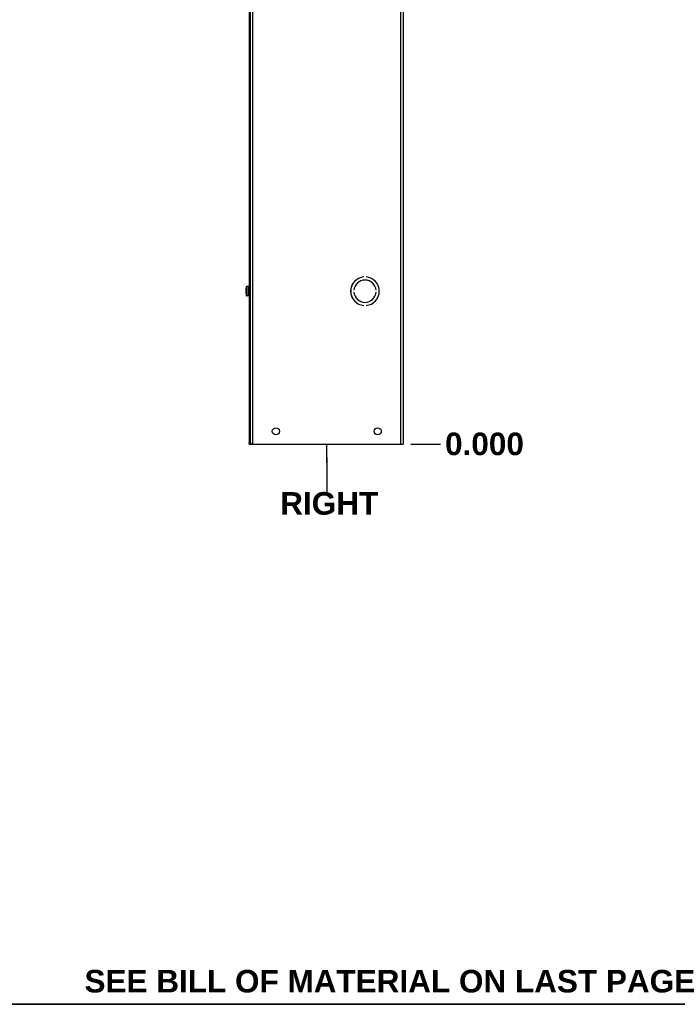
# Model space of a CAD drawing. Header units: inches. Extents: x 3 to 143, y 2 to 93.
# Tile 23 of 36: x 81 to 110, y 2 to 47. Entities that reach past the tile are written whole.
import ezdxf

# ---------------------------------------------------------------- set-up
doc = ezdxf.new("R2010")
doc.units = ezdxf.units.IN
doc.header["$LTSCALE"] = 8.561686
doc.header["$MEASUREMENT"] = 0
doc.linetypes.add('CHAIN', pattern=[0.7087, 0.4724, -0.0591, 0.1181, -0.0591])
doc.layers.get('0').update_dxf_attribs({"lineweight": 25})
for name, color, linetype, lineweight in [('Dimensions(ANSI)', 7, 'Continuous', 25), ('Sketch Geometry(ANSI)', 7, 'Continuous', 25), ('Symbols(ANSI)', 7, 'Continuous', 25), ('Visible Edges(ANSI)', 7, 'Continuous', 25), ('Visible Tangent Edges(ANSI)', 7, 'Continuous', 25), ('Work Point(ANSI)', 7, 'Continuous', 25)]:
    doc.layers.add(name, color=color, linetype=linetype, lineweight=lineweight)
doc.styles.add('Current-ANSI', font='arial.ttf')
doc.styles.add('Dimension-ANSI', font='arialbd.ttf')
doc.dimstyles.new('INCH-ANSI', dxfattribs={"dimscale": 8.561686, "dimtxt": 0.12, "dimasz": 0.098425, "dimexe": 0.04, "dimexo": 0.04, "dimgap": 0.031496, "dimtad": 0, "dimtih": 1, "dimtoh": 1, "dimdec": 3, "dimrnd": 1e-08, "dimzin": 0, "dimdsep": 46, "dimtxsty": 'Dimension-ANSI', "dimcen": 0.09, "dimdle": 0.312, "dimclrd": 179, "dimclre": 179, "dimclrt": 7, "dimadec": 1, "dimazin": 0, "dimtfac": 1, "dimtdec": 3, "dimtofl": 0, "dimtmove": 0, "dimatfit": 3, "dimfxl": 1, "dimtolj": 1, "dimtzin": 4, "dimlwd": 25, "dimlwe": 25, "dimarcsym": 0})

# ---------------------------------------------------------------- blocks, each defined once
blk = doc.blocks.new('*D15')
at = {"layer": 'Defpoints', "color": 0, "linetype": 'Continuous', "transparency": 16777216}
for p in [(97.989, 27.682), (97.989, 27.682), (99.692, 27.682)]:
    blk.add_point(p, dxfattribs=at)
at = {"layer": 'Dimensions(ANSI)', "color": 179, "linetype": 'Continuous', "lineweight": 25, "true_color": 0x262658, "transparency": 16777216}
blk.add_line((98.331, 27.682), (99.692, 27.682), dxfattribs=at)
at = {"layer": 'Dimensions(ANSI)', "color": 7, "linetype": 'Continuous', "lineweight": 25, "transparency": 16777216, "insert": (101.692, 27.682), "char_height": 1.0274, "attachment_point": 5, "style": 'Dimension-ANSI'}
blk.add_mtext('\\A1;0.000', dxfattribs=at)
blk = doc.blocks.new('*D16')
at = {"layer": 'Defpoints', "color": 0, "linetype": 'Continuous', "transparency": 16777216}
for p in [(97.989, 69.42), (99.692, 69.42), (97.989, 27.682)]:
    blk.add_point(p, dxfattribs=at)
at = {"layer": 'Dimensions(ANSI)', "color": 179, "linetype": 'Continuous', "lineweight": 25, "true_color": 0x262658, "transparency": 16777216}
blk.add_line((98.331, 69.42), (99.692, 69.42), dxfattribs=at)
at = {"layer": 'Dimensions(ANSI)', "color": 7, "linetype": 'Continuous', "lineweight": 25, "transparency": 16777216, "insert": (102.095, 69.42), "char_height": 1.0274, "attachment_point": 5, "style": 'Dimension-ANSI'}
blk.add_mtext('\\A1;36.000', dxfattribs=at)
blk = doc.blocks.new('Datum Identifier6')
at = {"layer": 'Symbols(ANSI)', "color": 7, "linetype": 'Continuous', "lineweight": 25}
for p, q in [((11.0388, 3.1348), (11.0388, 3.2332)), ((11.0388, 3.1348), (11.0388, 3.164)), ((11.0388, 3.164), (11.0388, 2.9799))]:
    blk.add_line(p, q, dxfattribs=at)
at = {"layer": 'Symbols(ANSI)', "color": 7, "insert": (10.7909, 2.8559), "char_height": 0.12, "attachment_point": 7, "style": 'Dimension-ANSI'}
blk.add_mtext('RIGHT', dxfattribs=at)
blk = doc.blocks.new('Borders 1_EXM - B (Inch)')
at = {"layer": 'Sketch Geometry(ANSI)', "linetype": 'Continuous', "lineweight": 35}
blk.add_line((0.5625, 0.2545), (16.4375, 0.2545), dxfattribs=at)
at = {"layer": 'Symbols(ANSI)', "color": 7, "style": 'Current-ANSI'}
blk.add_attdef('FILENAME_AND_PATH_001', (6.0337, 10.718), '', height=0.09, dxfattribs=at)

msp = doc.modelspace()

# ---------------------------------------------------------------- linework, layer by layer
at = {"layer": 'Visible Edges(ANSI)'}
for p, q in [((90.9711, 69.3481), (90.9711, 27.7537)), ((91.0325, 27.7537), (91.0325, 69.3481)), ((97.9889, 69.42), (97.9889, 27.6818)), ((96.1919, 35.2878), (96.1919, 35.2876)), ((96.3078, 35.2876), (96.3078, 35.2878)), ((90.8205, 34.7337), (90.8205, 34.6626)), ((90.8205, 34.6138), (90.8205, 34.5427)), ((90.8232, 34.7476), (90.8206, 34.7345)), ((90.8206, 34.5419), (90.8232, 34.5288)), ((90.8232, 34.7478), (90.8232, 34.7476)), ((90.8232, 34.5286), (90.8232, 34.5288)), ((90.9574, 34.855), (90.866, 34.855)), ((95.7448, 34.6846), (95.7447, 34.6846)), ((95.7447, 34.5918), (95.7448, 34.5918)), ((96.7549, 34.6846), (96.7548, 34.6846)), ((96.7548, 34.5918), (96.7549, 34.5918)), ((90.9574, 34.4214), (90.866, 34.4214)), ((96.1919, 33.9887), (96.1919, 33.9886)), ((96.3078, 33.9886), (96.3078, 33.9887)), ((90.9711, 27.6818), (90.9711, 27.7537)), ((90.9711, 27.6818), (91.0325, 27.6818)), ((91.0325, 27.7537), (91.0325, 27.6818)), ((91.0325, 27.6818), (91.1323, 27.6818)), ((91.1323, 27.6818), (97.8892, 27.6818)), ((97.8892, 27.6818), (97.9889, 27.6818))]:
    msp.add_line(p, q, dxfattribs=at)
at = {"layer": 'Visible Edges(ANSI)', "flags": 128}
for points in [[(90.8231, 34.6617), (90.8225, 34.6382), (90.8231, 34.6146)], [(90.8232, 34.6626), (90.8232, 34.6626), (90.8232, 34.6626), (90.8232, 34.6625), (90.8232, 34.6625), (90.8232, 34.6625), (90.8231, 34.6624), (90.8231, 34.6624), (90.8231, 34.6623), (90.8231, 34.6623), (90.8231, 34.6623), (90.8231, 34.6622), (90.8231, 34.6622), (90.8231, 34.6621), (90.8231, 34.6621), (90.8231, 34.6621), (90.8231, 34.662), (90.8231, 34.662), (90.8231, 34.662), (90.8231, 34.6619), (90.8231, 34.6619), (90.8231, 34.6618), (90.8231, 34.6618), (90.8231, 34.6618), (90.8231, 34.6617)], [(90.8232, 34.6137), (90.8232, 34.6138), (90.8232, 34.6138), (90.8232, 34.6138), (90.8232, 34.6139), (90.8232, 34.6139), (90.8231, 34.6139), (90.8231, 34.614), (90.8231, 34.614), (90.8231, 34.6141), (90.8231, 34.6141), (90.8231, 34.6141), (90.8231, 34.6142), (90.8231, 34.6142), (90.8231, 34.6143), (90.8231, 34.6143), (90.8231, 34.6143), (90.8231, 34.6144), (90.8231, 34.6144), (90.8231, 34.6145), (90.8231, 34.6145), (90.8231, 34.6145), (90.8231, 34.6146), (90.8231, 34.6146), (90.8231, 34.6146)]]:
    msp.add_lwpolyline(points, dxfattribs=at)
at = {"layer": 'Visible Edges(ANSI)'}
for centre in [(92.1919, 28.2615), (96.8295, 28.2615)]:
    msp.add_circle(centre, 0.1629, dxfattribs=at)
for centre, radius, start, end in [((96.2498, 34.6382), 0.6522, 95.09969, 264.90031), ((96.2498, 34.6382), 0.652, 95.1006, 264.8994), ((96.2498, 34.6382), 0.5072, 5.2458, 174.7542), ((96.2498, 34.6382), 0.5071, 5.247, 174.753), ((96.2498, 34.6382), 0.6522, 275.09969, 84.90031), ((96.2498, 34.6382), 0.652, 275.1006, 84.8994), ((90.8251, 34.7337), 0.00456, 169.69524, 180), ((90.8251, 34.6626), 0.00456, 180, 241.73727), ((90.8251, 34.6138), 0.00456, 118.26273, 180), ((90.8251, 34.5427), 0.00456, 180, 190.30476), ((90.8271, 34.7469), 0.00456, 168.23375, 196.84877), ((90.8271, 34.5295), 0.00456, 163.15123, 191.76625), ((91.3491, 34.6382), 0.5378, 157.19547, 168.23375), ((91.3491, 34.6382), 0.5378, 191.76625, 202.80453), ((90.866, 34.8413), 0.0137, 90, 157.19547), ((90.9574, 34.8413), 0.0137, 0, 90), ((96.2498, 34.6382), 0.5072, 185.2458, 354.7542), ((96.2498, 34.6382), 0.5071, 185.247, 354.753), ((90.866, 34.4351), 0.0137, 202.80453, 270), ((90.9574, 34.4351), 0.0137, 270, 0)]:
    msp.add_arc(centre, radius, start, end, dxfattribs=at)
at = {"layer": 'Visible Tangent Edges(ANSI)'}
for p, q in [((91.1323, 69.42), (91.1323, 27.6818)), ((97.8892, 27.6818), (97.8892, 69.42)), ((90.8206, 34.7345), (90.8206, 34.6628)), ((90.8206, 34.6628), (90.8232, 34.6626)), ((90.8232, 34.6137), (90.8206, 34.6136)), ((90.8206, 34.6136), (90.8206, 34.5419)), ((90.8226, 34.7478), (90.8232, 34.7478)), ((90.8232, 34.5286), (90.8226, 34.5285)), ((90.8534, 34.4298), (90.8534, 34.8466)), ((90.866, 34.855), (90.866, 34.4214)), ((90.9574, 34.4214), (90.9574, 34.855)), ((91.0325, 27.7537), (90.9711, 27.7537))]:
    msp.add_line(p, q, dxfattribs=at)
for centre, major_axis, ratio, start_param, end_param in [((90.8251, 34.7337), (-0.00456, 0), 0.968903, 6.0972483, 6.2831853), ((90.8251, 34.6626), (-0.00456, 0), 0.2474409, 6.0972483, 6.2831853), ((90.8251, 34.6626), (0.00024, 0.00456), 0.9838269, 1.5765491, 2.6928495), ((90.8251, 34.6138), (-0.00024, 0.00456), 0.9838269, 0.4487432, 1.5650435), ((90.8251, 34.6138), (-0.00456, 0), 0.2474409, 0, 0.185937), ((90.8251, 34.5427), (-0.00456, 0), 0.968903, 0, 0.185937), ((91.3489, 34.6382), (0, 0.5378), 0.9986295, 1.3654891, 1.3907028), ((90.8251, 34.7337), (-0.00449, 0.00082), 0.0093745, 6.2374236, 6.2831853), ((90.8251, 34.5427), (-0.00449, -0.00082), 0.0093745, 0, 0.0457617), ((91.3489, 34.6382), (0, 0.5378), 0.9986295, 1.7508898, 1.7761035), ((91.3534, 34.6382), (0, 0.5315), 0.9986295, 1.5247513, 1.6168414)]:
    msp.add_ellipse(centre, major_axis=major_axis, ratio=ratio, start_param=start_param, end_param=end_param, dxfattribs=at)
at = {"layer": 'Work Point(ANSI)', "linetype": 'CHAIN', "ltscale": 0.000455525}
for p, q in [((97.9932, 27.6818), (97.9846, 27.6818)), ((97.9889, 27.6861), (97.9889, 27.6775))]:
    msp.add_line(p, q, dxfattribs=at)

# ---------------------------------------------------------------- block references
at = {"xscale": 8.561686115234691, "yscale": 8.561686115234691, "zscale": 8.561686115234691}
msp.add_blockref('Borders 1_EXM - B (Inch)', (0, 0), dxfattribs=at)
at = {"layer": 'Symbols(ANSI)', "xscale": 8.561686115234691, "yscale": 8.561686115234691, "zscale": 8.561686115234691}
msp.add_blockref('Datum Identifier6', (0, 0), dxfattribs=at)

# ---------------------------------------------------------------- texts
at = {"layer": 'Symbols(ANSI)', "color": 7, "insert": (97.3882, 3.2244), "char_height": 1.027402, "width": 27.8354, "attachment_point": 5, "style": 'Dimension-ANSI'}
msp.add_mtext('\\fArial|b1|i0;SEE BILL OF MATERIAL ON LAST PAGE', dxfattribs=at)

# ---------------------------------------------------------------- dimensions: what is measured, and where the dimension line sits
at = {"layer": 'Dimensions(ANSI)', "color": 179, "linetype": 'Continuous', "lineweight": 25, "true_color": 0x262658}
for feature_location, offset, origin, picture, middle in [((97.9889, 69.42), (1.7034, 0), (97.9889, 27.6818), '*D16', (102.0945, 69.42)), ((97.988912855, 27.6818117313), (1.7033634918, 0), (97.988912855, 27.6818117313), '*D15', (101.6922607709, 27.6818117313))]:
    dim = msp.add_ordinate_dim(feature_location=feature_location, offset=offset, dtype=0, origin=origin, dimstyle='INCH-ANSI', override={"dimgap": 0.031496, "dimtad": 0, "dimdec": 3, "dimlfac": 0.862519, "dimtol": 0, "dimlim": 0, "dimtp": 0, "dimtm": 0, "dimtdec": 3}, dxfattribs=at)
    dim.commit()
    dim.dimension.update_dxf_attribs({"geometry": picture, "text_midpoint": middle})

doc.saveas('drawing.dxf')
